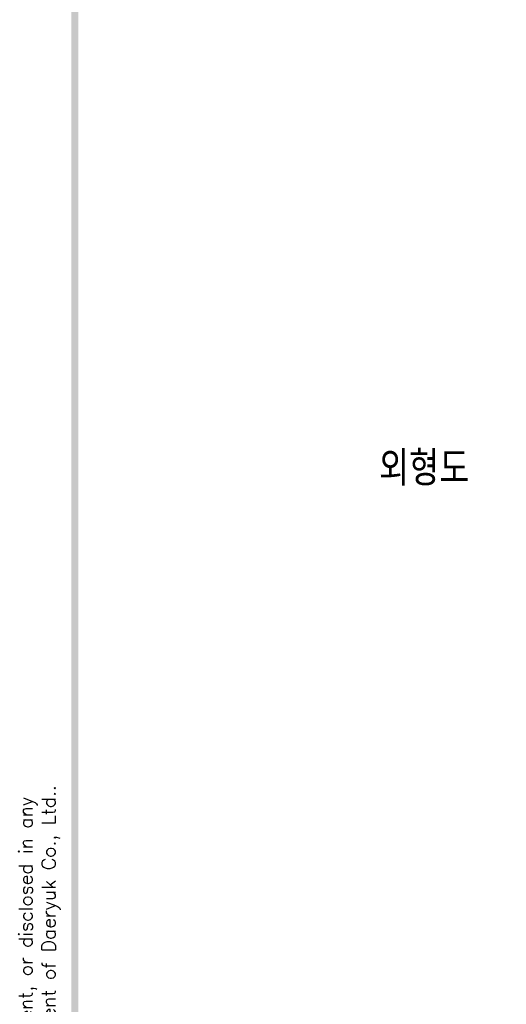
# Model space of a CAD drawing. Extents: x -2108 to 2710, y -907 to 1817.
# Tile 3 of 23: x -2105 to -1893, y 1150 to 1579. Entities that reach past the tile are written whole.
import ezdxf

# ---------------------------------------------------------------- set-up
doc = ezdxf.new("R2010")
doc.units = 0
doc.header["$LTSCALE"] = 3
doc.header["$MEASUREMENT"] = 0
doc.layers.add('di', color=3, linetype='CONTINUOUS')
doc.layers.add('dwg', color=7, linetype='CONTINUOUS')
doc.styles.get("Standard").update_dxf_attribs({"font": 'romans.shx', "height": 4, "bigfont": 'ghs.shx'})

msp = doc.modelspace()

# ---------------------------------------------------------------- linework, layer by layer
at = {"layer": 'dwg'}
msp.add_trace([(-2082.713, 84.502), (-2079.713, 86.002), (-2082.713, 1806.502), (-2079.713, 1803.502)], dxfattribs=at)

# ---------------------------------------------------------------- texts
at = {"layer": 'di', "insert": (-1948.72, 1390.932), "char_height": 15, "width": 74.93994, "attachment_point": 1}
msp.add_mtext('{\\Fromans,hgs|c129;외형도}', dxfattribs=at)
at = {"layer": 'di', "insert": (-2096.613, 941.992), "char_height": 6, "width": 816.29796, "attachment_point": 5, "rotation": 90}
msp.add_mtext('\\A1;This material and the information herein is the property of Daeryuk Co., Ltd.. They shall be neither reproduced, copied, lent, or disclosed in any\\Pway whatsoever for the use of any third party, nor used for the manufacturing purposes without the express written consent of Daeryuk Co., Ltd..', dxfattribs=at)

doc.saveas('drawing.dxf')
